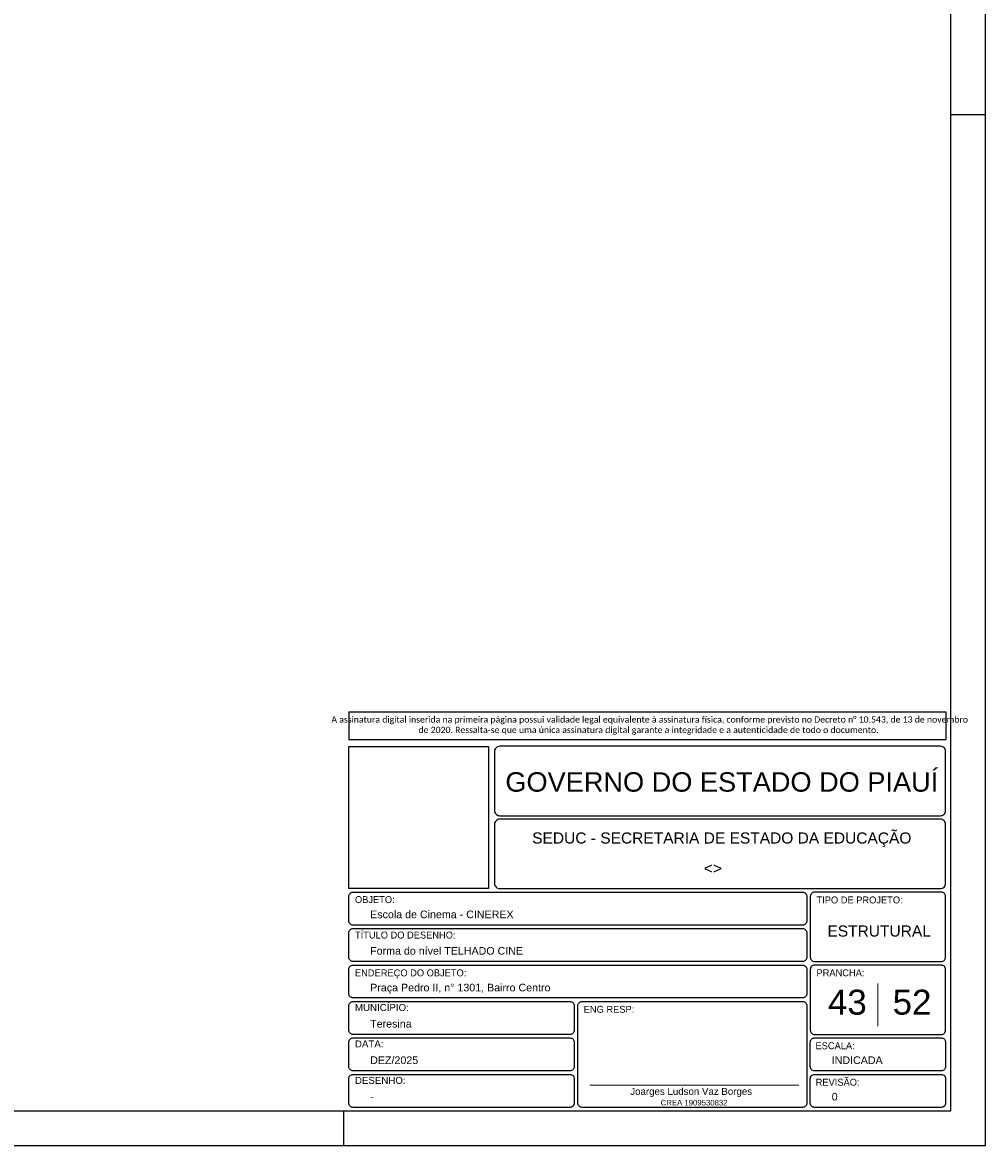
# Model space of a CAD drawing. Header units: millimetres. Extents: x 0 to 119, y 0 to 84.
# Tile 6 of 19: x 91 to 119, y 0 to 32. Entities that reach past the tile are written whole.
import ezdxf

# ---------------------------------------------------------------- set-up
doc = ezdxf.new("R2010")
doc.units = ezdxf.units.MM
doc.header["$MEASUREMENT"] = 0
doc.linetypes.add('NULL', pattern=[0])
doc.layers.get('0').update_dxf_attribs({"lineweight": 18})
doc.layers.add('Nível 1', color=7, linetype='Continuous', lineweight=0)
doc.layers.add('Textos', color=7, linetype='Continuous', lineweight=9)
for name, color, linetype in [('Pena 01', 1, 'Continuous'), ('SEDUC_MARF', 1, 'Continuous'), ('SEDUC_MARGG', 7, 'Continuous'), ('SEDUC_TXT01', 1, 'Continuous'), ('SEDUC_TXT02', 2, 'Continuous'), ('SEDUC_TXT05', 5, 'Continuous')]:
    doc.layers.add(name, color=color, linetype=linetype)
doc.styles.add('Arial', font='txt')
doc.styles.add('Calibri', font='txt')
doc.styles.add('TwCenMT', font='txt')

msp = doc.modelspace()

# ---------------------------------------------------------------- linework, layer by layer
msp.add_line((107.4964, 1.7423), (113.5173, 1.7423))
at = {"layer": 'Nível 1'}
msp.add_line((115.8, 4.6717), (115.8, 3.4409), dxfattribs=at)
at = {"layer": 'Pena 01'}
for p, q in [((100.55, 12.4952), (117.7575, 12.4952)), ((100.55, 12.4952), (100.55, 11.6972)), ((117.7575, 12.4952), (117.7575, 11.6972)), ((100.55, 11.6972), (117.7575, 11.6972))]:
    msp.add_line(p, q, dxfattribs=at)
at = {"layer": 'SEDUC_MARF'}
for p, q in [((117.9, 29.7), (118.9, 29.7)), ((100.4015, 1), (100.4015, 0))]:
    msp.add_line(p, q, dxfattribs=at)
for points in [[(118.9, 84.1), (0, 84.1), (0, 0), (118.9, 0)], [(100.55, 11.4972), (104.5747, 11.4972), (104.5747, 7.4), (100.55, 7.4)]]:
    msp.add_lwpolyline(points, close=True, dxfattribs=at)
for points in [[(104.9, 9.5), (117.6, 9.5, 0.4142136), (117.75, 9.65), (117.75, 9.65), (117.75, 11.35, 0.4142136), (117.6, 11.5), (117.6, 11.5), (104.9, 11.5, 0.4142136), (104.75, 11.35), (104.75, 11.35), (104.75, 9.65, 0.4142136), (104.9, 9.5), (104.9, 9.5)], [(104.9, 7.4), (117.6, 7.4, 0.4142136), (117.75, 7.55), (117.75, 7.55), (117.75, 9.25, 0.4142136), (117.6, 9.4), (117.6, 9.4), (104.9, 9.4, 0.4142136), (104.75, 9.25), (104.75, 9.25), (104.75, 7.55, 0.4142136), (104.9, 7.4), (104.9, 7.4)], [(100.675, 7.3), (113.625, 7.3, -0.4142136), (113.75, 7.175), (113.75, 7.175), (113.75, 6.475, -0.4142136), (113.625, 6.35), (113.625, 6.35), (100.675, 6.35, -0.4142136), (100.55, 6.475), (100.55, 6.475), (100.55, 7.175, -0.4142136), (100.675, 7.3), (100.675, 7.3)], [(113.975, 5.3), (117.625, 5.3, 0.4142136), (117.75, 5.425), (117.75, 5.425), (117.75, 7.175, 0.4142136), (117.625, 7.3), (117.625, 7.3), (113.975, 7.3, 0.4142136), (113.85, 7.175), (113.85, 7.175), (113.85, 5.425, 0.4142136), (113.975, 5.3), (113.975, 5.3)], [(100.675, 6.25), (113.625, 6.25, -0.4142136), (113.75, 6.125), (113.75, 6.125), (113.75, 5.425, -0.4142136), (113.625, 5.3), (113.625, 5.3), (100.675, 5.3, -0.4142136), (100.55, 5.425), (100.55, 5.425), (100.55, 6.125, -0.4142136), (100.675, 6.25), (100.675, 6.25)], [(100.675, 5.2), (113.625, 5.2, -0.4142136), (113.75, 5.075), (113.75, 5.075), (113.75, 4.375, -0.4142136), (113.625, 4.25), (113.625, 4.25), (100.675, 4.25, -0.4142136), (100.55, 4.375), (100.55, 4.375), (100.55, 5.075, -0.4142136), (100.675, 5.2), (100.675, 5.2)], [(113.975, 3.2), (117.625, 3.2, 0.4142136), (117.75, 3.325), (117.75, 3.325), (117.75, 5.075, 0.4142136), (117.625, 5.2), (117.625, 5.2), (113.975, 5.2, 0.4142136), (113.85, 5.075), (113.85, 5.075), (113.85, 3.325, 0.4142136), (113.975, 3.2), (113.975, 3.2)], [(100.675, 4.15), (106.925, 4.15, -0.4142136), (107.05, 4.025), (107.05, 4.025), (107.05, 3.325, -0.4142136), (106.925, 3.2), (106.925, 3.2), (100.675, 3.2, -0.4142136), (100.55, 3.325), (100.55, 3.325), (100.55, 4.025, -0.4142136), (100.675, 4.15), (100.675, 4.15)], [(107.275, 4.15), (113.625, 4.15, -0.4142136), (113.75, 4.025), (113.75, 4.025), (113.75, 1.225, -0.4142136), (113.625, 1.1), (113.625, 1.1), (107.275, 1.1, -0.4142136), (107.15, 1.225), (107.15, 1.225), (107.15, 4.025, -0.4142136), (107.275, 4.15), (107.275, 4.15)], [(100.675, 3.1), (106.925, 3.1, -0.4142136), (107.05, 2.975), (107.05, 2.975), (107.05, 2.275, -0.4142136), (106.925, 2.15), (106.925, 2.15), (100.675, 2.15, -0.4142136), (100.55, 2.275), (100.55, 2.275), (100.55, 2.975, -0.4142136), (100.675, 3.1), (100.675, 3.1)], [(113.975, 3.1), (117.625, 3.1, -0.4142136), (117.75, 2.975), (117.75, 2.975), (117.75, 2.275, -0.4142136), (117.625, 2.15), (117.625, 2.15), (113.975, 2.15, -0.4142136), (113.85, 2.275), (113.85, 2.275), (113.85, 2.975, -0.4142136), (113.975, 3.1), (113.975, 3.1)], [(100.675, 2.05), (106.925, 2.05, -0.4142136), (107.05, 1.925), (107.05, 1.925), (107.05, 1.225, -0.4142136), (106.925, 1.1), (106.925, 1.1), (100.675, 1.1, -0.4142136), (100.55, 1.225), (100.55, 1.225), (100.55, 1.925, -0.4142136), (100.675, 2.05), (100.675, 2.05)], [(113.975, 2.05), (117.625, 2.05, -0.4142136), (117.75, 1.925), (117.75, 1.925), (117.75, 1.225, -0.4142136), (117.625, 1.1), (117.625, 1.1), (113.975, 1.1, -0.4142136), (113.85, 1.225), (113.85, 1.225), (113.85, 1.925, -0.4142136), (113.975, 2.05), (113.975, 2.05)]]:
    msp.add_lwpolyline(points, format="xyb", dxfattribs=at)
at = {"layer": 'SEDUC_MARGG'}
msp.add_lwpolyline([(2.5, 1), (117.9, 1), (117.9, 83.1), (2.5, 83.1), (2.5, 1)], dxfattribs=at)

# ---------------------------------------------------------------- texts
at = {"layer": 'Pena 01', "color": 3, "linetype": 'NULL', "insert": (109.1898, 12.0983), "char_height": 0.1803712, "width": 18.645941, "attachment_point": 5, "style": 'Calibri'}
msp.add_mtext(' A assinatura digital inserida na primeira página possui validade legal equivalente à assinatura física, conforme previsto no Decreto n%%d 10.543, de 13 de novembro de 2020. Ressalta-se que uma única assinatura digital garante a integridade e a autenticidade de todo o documento.', dxfattribs=at)
at = {"layer": 'SEDUC_TXT01', "linetype": 'NULL', "char_height": 0.2, "width": 17.8054, "attachment_point": 1}
for s, insert, style in [('OBJETO:', (100.7294, 7.1834), 'TwCenMT'), ('TIPO DE PROJETO:', (114.0294, 7.1739), 'TwCenMT'), ('TÍTULO DO DESENHO:', (100.7294, 6.1626), 'TwCenMT'), ('ENDEREÇO DO OBJETO:', (100.7294, 5.0739), 'TwCenMT'), ('PRANCHA:', (114.0294, 5.0739), 'TwCenMT'), ('MUNICÍPIO:', (100.7288, 4.0771), 'Arial'), ('ENG RESP:', (107.3208, 4.0239), 'TwCenMT'), ('DATA:', (100.7288, 3.0271), 'Arial'), ('ESCALA:', (114.0004, 2.9739), 'TwCenMT'), ('DESENHO:', (100.7288, 1.9771), 'Arial'), ('REVISÃO:', (114.0054, 1.9239), 'TwCenMT')]:
    msp.add_mtext(s, dxfattribs=dict(at, insert=insert, style=style))
at = {"layer": 'SEDUC_TXT02', "linetype": 'NULL', "attachment_point": 8, "line_spacing_factor": 0.9, "style": 'Arial'}
for s, insert, char_height, width in [('SEDUC - SECRETARIA DE ESTADO DA EDUCAÇÃO ', (111.3, 8.6), 0.32, 21.758945), ('Joarges Ludson Vaz Borges', (110.4173, 1.4), 0.2, 7.035547), ('CREA 1909530832', (110.5015, 1.1528), 0.16, 3.791777)]:
    msp.add_mtext(s, dxfattribs=dict(at, insert=insert, char_height=char_height, width=width))
at = {"layer": 'SEDUC_TXT05', "linetype": 'NULL', "insert": (111.3, 10.1848), "char_height": 0.56, "width": 24.876973, "attachment_point": 8, "line_spacing_factor": 0.9, "style": 'Arial'}
msp.add_mtext('GOVERNO DO ESTADO DO PIAUÍ', dxfattribs=at)
at = {"layer": 'Textos', "linetype": 'NULL', "line_spacing_factor": 0.9, "style": 'Arial'}
for s, insert, char_height, width, attachment_point in [('<>', (111.0425, 7.8271), 0.32, 1.067813, 8), ('Escola de Cinema - CINEREX', (101.1671, 6.545), 0.22, 8.109531, 7), ('ESTRUTURAL', (115.8344, 6.0142), 0.32, 5.907383, 8), ('Forma do nível TELHADO CINE', (101.1671, 5.495), 0.22, 8.642441, 7), ('Praça Pedro II, n%%d 1301, Bairro Centro', (101.1671, 4.3724), 0.22, 10.164414, 7), ('43', (114.9181, 3.7594), 0.72, 2.264609, 8), ('52', (116.7818, 3.7594), 0.72, 2.264609, 8), ('Teresina', (101.1671, 3.395), 0.22, 2.374375, 7), ('DEZ/2025', (101.1671, 2.345), 0.22, 2.741465, 7), ('INDICADA', (114.4671, 2.345), 0.22, 2.906992, 7), ('-', (101.1671, 1.295), 0.22, 0.239805, 7), ('0', (114.4671, 1.295), 0.22, 0.373691, 7)]:
    msp.add_mtext(s, dxfattribs=dict(at, insert=insert, char_height=char_height, width=width, attachment_point=attachment_point))

doc.saveas('drawing.dxf')
